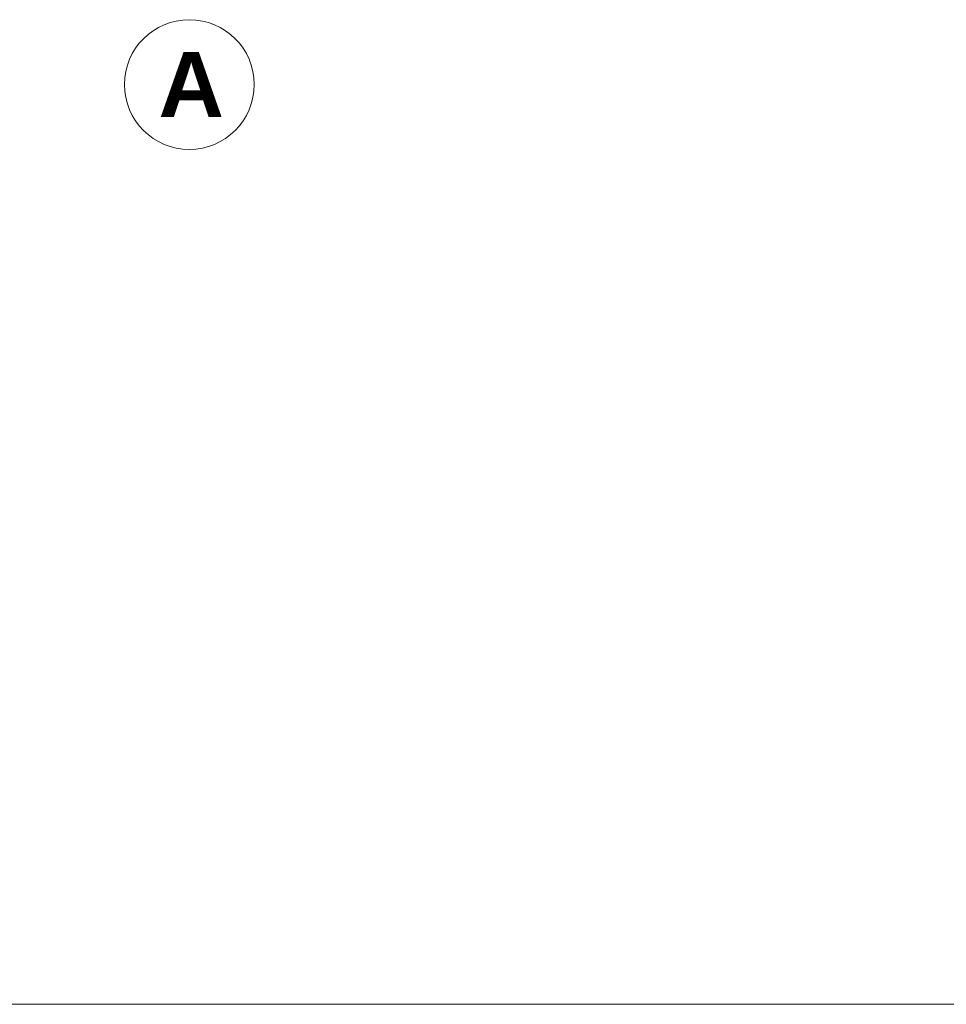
# Model space of a CAD drawing. Extents: x 100 to 2982, y 37 to 2050.
# Tile 2 of 135: x 587 to 945, y 50 to 429. Entities that reach past the tile are written whole.
import ezdxf
from ezdxf.xclip import XClip

# ---------------------------------------------------------------- set-up
doc = ezdxf.new("R2010")
doc.units = 0
doc.header["$MEASUREMENT"] = 0
doc.header["$XCLIPFRAME"] = 0
for name, color, linetype in [('410-K Osie', 7, 'Continuous'), ('810-G Ogólne', 7, 'Continuous'), ('820-G Rysunki Obrazki', 7, 'Continuous')]:
    doc.layers.add(name, color=color, linetype=linetype)
doc.styles.add('STYL_AUTOMATYCZNY_2', font='txt')

# ---------------------------------------------------------------- blocks, each defined once
blk = doc.blocks.new('Rysunek_1_1', base_point=(-18316.35, -206.53))
at = {"layer": '410-K Osie', "color": 7, "linetype": 'Continuous', "lineweight": 13, "ltscale": 0.2}
blk.add_circle((652.8, 404.46), 25, dxfattribs=at)
blk.add_circle((652.8, 404.46), 25, dxfattribs=at)
at = {"layer": '410-K Osie', "color": 1, "linetype": 'Continuous', "lineweight": 13, "insert": (640.92, 416.96), "char_height": 25, "attachment_point": 1, "style": 'STYL_AUTOMATYCZNY_2'}
blk.add_mtext('\\A1;{\\pql;\\pt0;\\fArial|b1|i0|c238|p38;A}', dxfattribs=at)
blk.add_mtext('\\A1;{\\pql;\\pt0;\\fArial|b1|i0|c238|p38;A}', dxfattribs=at)

msp = doc.modelspace()

# ---------------------------------------------------------------- linework, layer by layer
at = {"layer": '810-G Ogólne', "color": 141, "linetype": 'Continuous', "lineweight": 20, "ltscale": 0.2}
msp.add_lwpolyline([(100, 2050), (2920, 2050), (2920, 50), (100, 50)], close=True, dxfattribs=at)

# ---------------------------------------------------------------- next in the draw order: block references
at = {"layer": '820-G Rysunki Obrazki', "color": 65, "linetype": 'Continuous', "lineweight": 13, "ltscale": 0.2}
ref = msp.add_blockref('Rysunek_1_1', (-18316.35, -206.53), dxfattribs=at)
XClip(ref).set_block_clipping_path([(244.527027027, 76.8014120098), (2570.9054054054, 2022.1162324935)])

doc.saveas('drawing.dxf')
